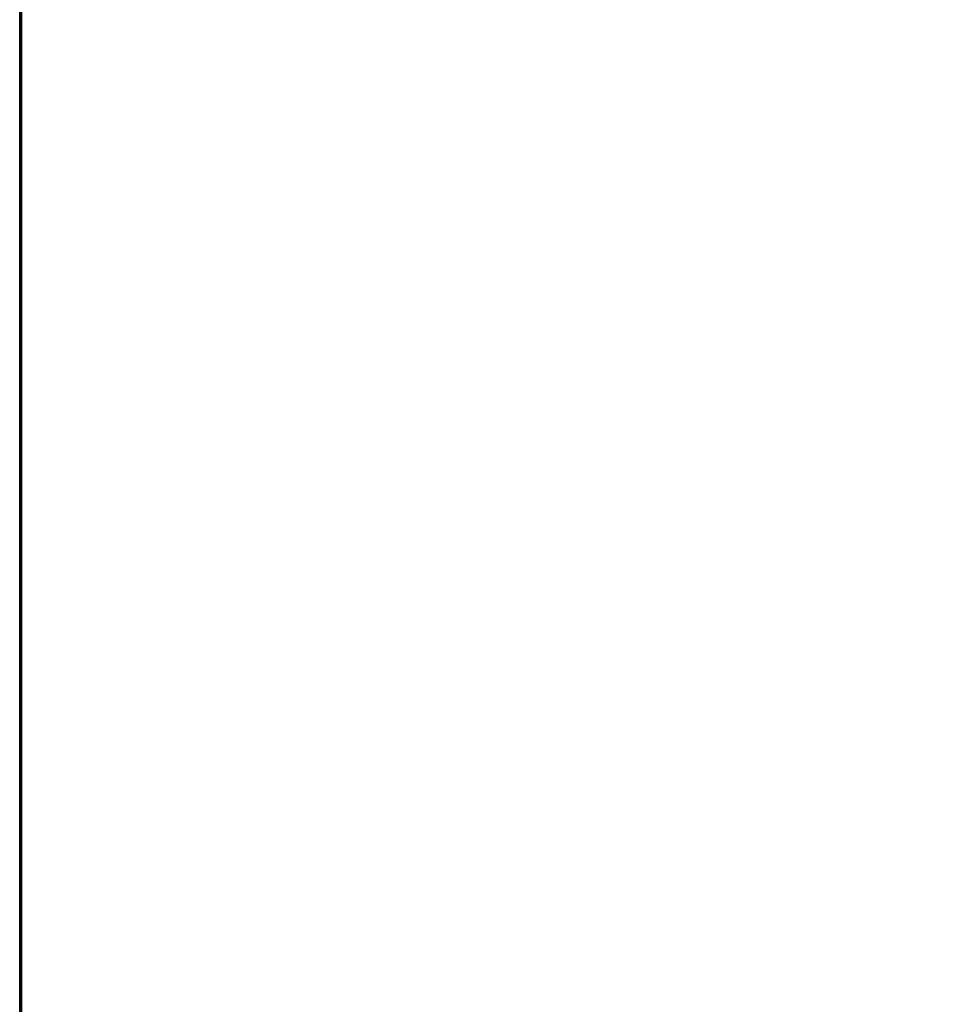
# Model space of a CAD drawing. Extents: x -4.8 to 43.9, y -3 to 20.9.
# Tile 2 of 256: x 0 to 5.4, y 9.5 to 15.2. Entities that reach past the tile are written whole.
import ezdxf

# ---------------------------------------------------------------- set-up
doc = ezdxf.new("R2010")
doc.units = 0

# ---------------------------------------------------------------- blocks, each defined once
blk = doc.blocks.new('Box-7148e406-b601-4288-a37b-d1ddc6295924')
at = {"color": 253, "linetype": 'Continuous', "true_color": 0xa0a0a0, "transparency": 33554687}
mesh = blk.add_polyface(dxfattribs=at)
corners = [(0, 0), (42, 0), (42, 19), (0, 19), (0, 0, 0.01), (42, 0, 0.01), (42, 19, 0.01), (0, 19, 0.01)]
mesh.append_faces([[corners[k] for k in face] for face in [(0, 1, 2, 3), (4, 5, 6, 7), (0, 1, 5, 4), (1, 2, 6, 5), (2, 3, 7, 6), (3, 0, 4, 7)]], dxfattribs={"color": 253})
blk = doc.blocks.new('Box-4a7966fc-d543-4e90-b91f-e9f7020791ce')
at = {"color": 253, "linetype": 'Continuous', "true_color": 0xa0a0a0, "transparency": 33554687}
mesh = blk.add_polyface(dxfattribs=at)
corners = [(0, 0), (42, 0), (42, 19), (0, 19), (0, 0, 0.01), (42, 0, 0.01), (42, 19, 0.01), (0, 19, 0.01)]
mesh.append_faces([[corners[k] for k in face] for face in [(0, 1, 2, 3), (4, 5, 6, 7), (0, 1, 5, 4), (1, 2, 6, 5), (2, 3, 7, 6), (3, 0, 4, 7)]], dxfattribs={"color": 253})
blk = doc.blocks.new('Box-18434a08-236c-427e-8981-e2508d0b21df')
at = {"color": 253, "linetype": 'Continuous', "true_color": 0xa0a0a0, "transparency": 33554687}
mesh = blk.add_polyface(dxfattribs=at)
corners = [(0, 0), (0.01, 0), (0.01, 19), (0, 19), (0, 0, 17), (0.01, 0, 17), (0.01, 19, 17), (0, 19, 17)]
mesh.append_faces([[corners[k] for k in face] for face in [(0, 1, 2, 3), (4, 5, 6, 7), (0, 1, 5, 4), (1, 2, 6, 5), (2, 3, 7, 6), (3, 0, 4, 7)]], dxfattribs={"color": 253})
blk = doc.blocks.new('def3a200-0982-4f28-a51c-09b8d150a3a7')
at = {"linetype": 'Continuous', "transparency": 33554687}
for name, p in [('Box-7148e406-b601-4288-a37b-d1ddc6295924', (0, 0)), ('Box-4a7966fc-d543-4e90-b91f-e9f7020791ce', (0, 0, 16.99)), ('Box-18434a08-236c-427e-8981-e2508d0b21df', (0, 0))]:
    blk.add_blockref(name, p, dxfattribs=at)
blk = doc.blocks.new('e55326d3-a498-4428-9576-7464b569c09d')
at = {"linetype": 'Continuous', "transparency": 33554687}
blk.add_blockref('def3a200-0982-4f28-a51c-09b8d150a3a7', (0, 0), dxfattribs=at)

msp = doc.modelspace()

# ---------------------------------------------------------------- block references
at = {"transparency": 33554687}
msp.add_blockref('e55326d3-a498-4428-9576-7464b569c09d', (0, 0), dxfattribs=at)

doc.saveas('drawing.dxf')
